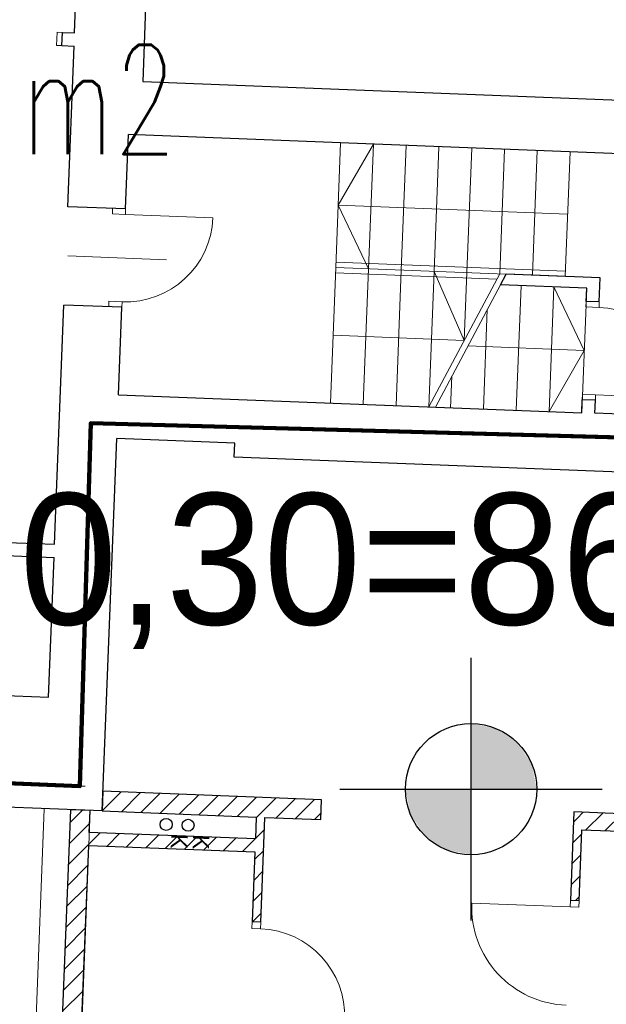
# Model space of a CAD drawing. Extents: x -134780 to 5540120, y 74663 to 5964901.
# Tile 64 of 84: x 5539586.34 to 5539591.7, y 5961348.37 to 5961357.37. Entities that reach past the tile are written whole.
import ezdxf
from ezdxf.lldxf.tags import DXFTag

# ---------------------------------------------------------------- set-up
doc = ezdxf.new("R2010")
doc.units = 0
doc.header["$MEASUREMENT"] = 0
doc.set_wipeout_variables(frame=1)
doc.linetypes.add('Krawędzie ukryte', pattern=[150, 100, -50])
doc.linetypes.add('L_0_03', pattern=[1, 0.5, -0.5])
for name, color, linetype, lineweight in [('0_Nr_Pióra__7', 7, 'Continuous', 13), ('312_budynek_ewidencyjny_Nr_Pióra__7', 7, 'Continuous', 13), ('312_oznaczenie_budynku_ewidencyjnego_Atr117_Nr_Pióra__7', 7, 'Continuous', 13), ('Arch IS_Nr_Pióra__52', 34, 'Continuous', 25), ('ARCH MAPA RUSINOWO_Nr_Pióra__60', 230, 'Continuous', 211), ('Arch opisy_Nr_Pióra__80', 3, 'Continuous', 211), ('arch wypelnienia_Nr_Pióra__118', 7, 'Continuous', 211), ('Arch ściany nośne_Nr_Pióra__21', 7, 'Continuous', 9), ('Arch ściany nośne_Nr_Pióra__27', 7, 'Continuous', 30), ('Drzwi ArchiCAD_Nr_Pióra__27', 7, 'Continuous', 30), ('Drzwi ArchiCAD_Nr_Pióra__5', 7, 'Continuous', 13), ('INWENT OPISY_Nr_Pióra__52', 34, 'Continuous', 25), ('INWENT RZĘDNE_Nr_Pióra__15', 214, 'Continuous', 25), ('INWENT. DRZWI_Nr_Pióra__5', 7, 'Continuous', 13), ('INWENT.ŚCIANY_Nr_Pióra__1', 7, 'Continuous', 25), ('Istniejące schody_Nr_Pióra__5', 7, 'Continuous', 13), ('Istniejące stropy_Nr_Pióra__5', 7, 'Continuous', 13), ('mapa', 7, 'Continuous', 13), ('zasuwa_lub_zawor_Nr_Pióra__7', 7, 'Continuous', 13)]:
    doc.layers.add(name, color=color, linetype=linetype, lineweight=lineweight)
for name, color, linetype, lineweight, true_color in [('218_kontur_uzytku_gruntowego_Nr_Pióra__3', 7, 'Continuous', 18, 0xff6600), ('219_dzialka_ewidencyjna_Nr_Pióra__96', 7, 'Continuous', 13, 0x00d59f), ('arch wypelnienia_Nr_Pióra__17', 7, 'Continuous', 15, 0xdcd705)]:
    doc.layers.add(name, color=color, linetype=linetype, lineweight=lineweight, true_color=true_color)
doc.layers.add('INWENT RZĘDNE', color=7, linetype='Continuous')
doc.styles.add('GENERATED_STYLE_1', font='txt')
doc.styles.add('GENERATED_STYLE_2', font='txt')
doc.styles.add('GENERATED_STYLE_7', font='Simplex.shx', dxfattribs={"bigfont": 'BIGFONT.SHX'})
tags = doc.linetypes.add('DASH', pattern=[15, 10, -5]).pattern_tags.tags
tags[6:7] = [DXFTag(74, 4), DXFTag(75, 0), DXFTag(340, '0'), DXFTag(46, 0.0), DXFTag(50, 0.0), DXFTag(44, 0.0), DXFTag(45, 0.0)]
tags[4:5] = [DXFTag(74, 4), DXFTag(75, 0), DXFTag(340, '0'), DXFTag(46, 0.0), DXFTag(50, 0.0), DXFTag(44, 0.0), DXFTag(45, 0.0)]
pattern_1 = [(45, (5539713.8376, 5961225.37486), (-0.09192388, 0.09192388), [])]

# ---------------------------------------------------------------- blocks, each defined once
blk = doc.blocks.new('Koty wysokościowe_5', base_point=(-132279.6, 123181.6))
at = {"layer": 'INWENT RZĘDNE_Nr_Pióra__15', "linetype": 'Continuous'}
for points in [[(-132279.6, 123181.6), (-131679.6, 123181.6), (-131725.3, 123411.2), (-131855.3, 123605.9), (-132050, 123735.9), (-132279.6, 123781.6)], [(-132279.6, 123181.6), (-132879.6, 123181.6), (-132833.9, 122952), (-132703.8, 122757.3), (-132509.2, 122627.3), (-132279.6, 122581.6)]]:
    blk.add_hatch(color=256, dxfattribs=at).paths.add_polyline_path(points, flags=0)
for p, q in [((-132279.6, 121981.6), (-132279.6, 124381.6)), ((-133479.6, 123181.6), (-131079.6, 123181.6))]:
    blk.add_line(p, q, dxfattribs=at)
blk.add_circle((-132279.6, 123181.6), 600, dxfattribs=at)
at = {"layer": 'INWENT RZĘDNE_Nr_Pióra__15', "insert": (-131614.1, 122708.1), "char_height": 1200, "attachment_point": 7, "style": 'GENERATED_STYLE_1'}
blk.add_mtext('{±0,00}', dxfattribs=at)
blk = doc.blocks.new('mapa')
at = {"layer": 'Arch ściany nośne_Nr_Pióra__21', "linetype": 'Continuous'}
h = blk.add_hatch(dxfattribs=at)
h.set_pattern_fill('Common_Brick', color=252, scale=0.001, style=0, pattern_type=2)
h.set_pattern_definition(pattern_1)
h.paths.add_polyline_path([(5539587.0939, 5961350.1339), (5539589.0924, 5961350.0558), (5539589.0994, 5961350.2356), (5539587.101, 5961350.3137)], flags=0)
h = blk.add_hatch(dxfattribs=at)
h.set_pattern_fill('Common_Brick', color=252, scale=0.001, style=0, pattern_type=2)
h.set_pattern_definition(pattern_1)
h.paths.add_polyline_path([(5539591.4069, 5961350.1254), (5539591.3752, 5961349.316), (5539591.4552, 5961349.3129), (5539591.4806, 5961349.9624)], flags=0)
h = blk.add_hatch(dxfattribs=at)
h.set_pattern_fill('Common_Brick', color=252, scale=0.001, style=0, pattern_type=2)
h.set_pattern_definition(pattern_1)
h.paths.add_polyline_path([(5539591.4806, 5961349.9624), (5539592.2, 5961349.9343), (5539592.2063, 5961350.0942), (5539591.4069, 5961350.1254)], flags=0)
h = blk.add_hatch(dxfattribs=at)
h.set_pattern_fill('Common_Brick', color=252, scale=0.001, style=0, pattern_type=2)
h.set_pattern_definition(pattern_1)
h.paths.add_polyline_path([(5539586.9715, 5961349.8184), (5539588.4903, 5961349.759), (5539588.495, 5961349.879), (5539586.9762, 5961349.9383)], flags=0)
at = {"layer": 'INWENT RZĘDNE_Nr_Pióra__15', "linetype": 'Continuous'}
for points in [[(5539590.4671, 5961350.3337), (5539591.0671, 5961350.3337), (5539591.0214, 5961350.5633), (5539590.8914, 5961350.758), (5539590.6967, 5961350.888), (5539590.4671, 5961350.9337)], [(5539590.4671, 5961350.3337), (5539589.8671, 5961350.3337), (5539589.9128, 5961350.1041), (5539590.0429, 5961349.9094), (5539590.2375, 5961349.7794), (5539590.4671, 5961349.7337)]]:
    blk.add_hatch(color=252, dxfattribs=at).paths.add_polyline_path(points, flags=0)
at = {"layer": '0_Nr_Pióra__7', "color": 252, "linetype": 'Continuous'}
for p, q in [((5539586.99, 5961353.68), (5539587.04, 5961353.68)), ((5539586.99, 5961353.68), (5539587.04, 5961353.68)), ((5539586.89, 5961350.36), (5539586.94, 5961350.36)), ((5539586.89, 5961350.36), (5539586.94, 5961350.36))]:
    blk.add_line(p, q, dxfattribs=at)
at = {"layer": '218_kontur_uzytku_gruntowego_Nr_Pióra__3', "color": 252, "linetype": 'L_0_03', "flags": 128}
for points in [[(5539586.99, 5961353.68), (5539586.89, 5961350.36)], [(5539586.89, 5961350.36), (5539586.99, 5961353.68)], [(5539593.31, 5961353.51), (5539586.99, 5961353.68)], [(5539586.99, 5961353.68), (5539593.31, 5961353.51)]]:
    blk.add_lwpolyline(points, dxfattribs=at)
at = {"layer": '219_dzialka_ewidencyjna_Nr_Pióra__96', "color": 252, "linetype": 'Continuous', "flags": 128}
for points in [[(5539586.89, 5961350.36), (5539586.99, 5961353.68)], [(5539586.99, 5961353.68), (5539593.31, 5961353.51)]]:
    blk.add_lwpolyline(points, dxfattribs=at)
at = {"layer": '312_budynek_ewidencyjny_Nr_Pióra__7', "color": 252, "linetype": 'Continuous', "flags": 128}
for points in [[(5539586.99, 5961353.68), (5539586.89, 5961350.36)], [(5539586.89, 5961350.36), (5539586.99, 5961353.68)], [(5539593.31, 5961353.51), (5539586.99, 5961353.68)], [(5539586.99, 5961353.68), (5539593.31, 5961353.51)]]:
    blk.add_lwpolyline(points, dxfattribs=at)
at = {"layer": 'Arch IS_Nr_Pióra__52', "color": 252, "linetype": 'Continuous'}
for centre in [(5539587.6796, 5961350.0109), (5539587.8794, 5961350.0031)]:
    blk.add_circle(centre, 0.055, dxfattribs=at)
at = {"layer": 'ARCH MAPA RUSINOWO_Nr_Pióra__60', "color": 252, "linetype": 'Continuous', "lineweight": 20, "flags": 128}
for points in [[(5539586.99, 5961353.68), (5539586.89, 5961350.36)], [(5539593.31, 5961353.51), (5539586.99, 5961353.68)]]:
    blk.add_lwpolyline(points, dxfattribs=at)
at = {"layer": 'Arch opisy_Nr_Pióra__80', "linetype": 'DASH', "ltscale": 0.2}
for p, q in [((5539586.99, 5961353.68), (5539586.89, 5961350.36)), ((5539593.31, 5961353.51), (5539586.99, 5961353.68)), ((5539586.89, 5961350.36), (5539580.53, 5961350.62))]:
    blk.add_line(p, q, dxfattribs=at)
at = {"layer": 'arch wypelnienia_Nr_Pióra__118', "linetype": 'Continuous', "flags": 128}
blk.add_lwpolyline([(5539579.0885, 5961327.109), (5539579.0561, 5961326.2796), (5539592.7057, 5961325.7461), (5539592.7381, 5961326.5754), (5539592.4383, 5961326.5872), (5539592.7312, 5961334.0814), (5539592.8773, 5961337.8086), (5539594.9154, 5961337.7289), (5539595.0573, 5961341.3599), (5539593.023, 5961341.4356), (5539593.4687, 5961352.947), (5539593.7684, 5961352.9353), (5539593.7872, 5961353.415), (5539593.2876, 5961353.4345), (5539593.2905, 5961353.5105), (5539586.99, 5961353.68), (5539586.89, 5961350.36), (5539580.53, 5961350.62), (5539580.5363, 5961350.8085), (5539580.0155, 5961350.8259), (5539579.9968, 5961350.3462), (5539580.2966, 5961350.3345), (5539579.3883, 5961327.0973)], close=True, dxfattribs=at)
at = {"layer": 'arch wypelnienia_Nr_Pióra__17', "color": 253, "linetype": 'Continuous', "lineweight": 0, "flags": 128}
for points in [[(5539586.89, 5961350.36), (5539580.53, 5961350.62)], [(5539580.53, 5961350.62), (5539586.89, 5961350.36)], [(5539580.53, 5961350.62), (5539586.89, 5961350.36)], [(5539586.89, 5961350.36), (5539580.53, 5961350.62)], [(5539580.53, 5961350.62), (5539586.89, 5961350.36)], [(5539586.89, 5961350.36), (5539580.53, 5961350.62)]]:
    blk.add_lwpolyline(points, dxfattribs=at)
at = {"layer": 'Arch ściany nośne_Nr_Pióra__21', "color": 252, "linetype": 'Continuous'}
for p, q in [((5539586.7994, 5961350.0243), (5539586.916, 5961350.1408)), ((5539588.5026, 5961350.0728), (5539588.5084, 5961350.0786)), ((5539586.7919, 5961349.8329), (5539586.9794, 5961350.0204)), ((5539588.4951, 5961349.8815), (5539588.5785, 5961349.9648)), ((5539586.7845, 5961349.6416), (5539586.9719, 5961349.8291)), ((5539588.4877, 5961349.6902), (5539588.571, 5961349.7735)), ((5539586.777, 5961349.4503), (5539586.9644, 5961349.6377)), ((5539588.4802, 5961349.4988), (5539588.5635, 5961349.5822)), ((5539586.7695, 5961349.259), (5539586.957, 5961349.4464)), ((5539588.4727, 5961349.3075), (5539588.556, 5961349.3908)), ((5539586.762, 5961349.0676), (5539586.9495, 5961349.2551)), ((5539588.4684, 5961349.1194), (5539588.5485, 5961349.1995)), ((5539586.7545, 5961348.8763), (5539586.942, 5961349.0638)), ((5539586.7471, 5961348.685), (5539586.9345, 5961348.8724)), ((5539586.7396, 5961348.4936), (5539586.9271, 5961348.6811)), ((5539586.7321, 5961348.3023), (5539586.9196, 5961348.4898))]:
    blk.add_line(p, q, dxfattribs=at)
at = {"layer": 'Arch ściany nośne_Nr_Pióra__27', "color": 252, "linetype": 'Continuous'}
for p, q in [((5539587.101, 5961350.3137), (5539587.0939, 5961350.1339)), ((5539589.0994, 5961350.2356), (5539587.101, 5961350.3137)), ((5539589.0924, 5961350.0558), (5539589.0994, 5961350.2356)), ((5539586.8041, 5961350.1452), (5539586.7085, 5961347.6971)), ((5539586.984, 5961350.1382), (5539586.8041, 5961350.1452)), ((5539586.9762, 5961349.9383), (5539586.984, 5961350.1382)), ((5539587.0939, 5961350.1339), (5539588.5028, 5961350.0788)), ((5539588.5028, 5961350.0788), (5539588.495, 5961349.879)), ((5539588.5453, 5961349.1164), (5539588.5828, 5961350.0757)), ((5539588.5828, 5961350.0757), (5539589.0924, 5961350.0558)), ((5539591.4069, 5961350.1254), (5539591.3752, 5961349.316)), ((5539592.2063, 5961350.0942), (5539591.4069, 5961350.1254)), ((5539588.495, 5961349.879), (5539586.9762, 5961349.9383)), ((5539591.4552, 5961349.3129), (5539591.4806, 5961349.9624)), ((5539591.4806, 5961349.9624), (5539592.2, 5961349.9343)), ((5539586.8883, 5961347.69), (5539586.9715, 5961349.8184)), ((5539586.9715, 5961349.8184), (5539588.4903, 5961349.759)), ((5539588.4903, 5961349.759), (5539588.4653, 5961349.1195)), ((5539591.4552, 5961349.3129), (5539591.3752, 5961349.316)), ((5539588.5453, 5961349.1164), (5539588.4653, 5961349.1195))]:
    blk.add_line(p, q, dxfattribs=at)
at = {"layer": 'Drzwi ArchiCAD_Nr_Pióra__27', "color": 252, "linetype": 'Continuous'}
for p, q in [((5539591.4552, 5961349.3129), (5539591.3752, 5961349.316)), ((5539588.5453, 5961349.1164), (5539588.4653, 5961349.1195))]:
    blk.add_line(p, q, dxfattribs=at)
at = {"layer": 'Drzwi ArchiCAD_Nr_Pióra__5', "color": 252, "linetype": 'Continuous'}
for p, q in [((5539591.3729, 5961349.2561), (5539590.4736, 5961349.2912)), ((5539591.3752, 5961349.316), (5539591.3729, 5961349.2561)), ((5539591.3729, 5961349.2561), (5539591.4528, 5961349.253)), ((5539591.4552, 5961349.3129), (5539591.3752, 5961349.316)), ((5539591.4528, 5961349.253), (5539591.4552, 5961349.3129)), ((5539588.4653, 5961349.1195), (5539588.463, 5961349.0596)), ((5539588.5453, 5961349.1164), (5539588.4653, 5961349.1195)), ((5539588.5429, 5961349.0565), (5539588.5453, 5961349.1164)), ((5539588.463, 5961349.0596), (5539588.5429, 5961349.0565))]:
    blk.add_line(p, q, dxfattribs=at)
for centre, radius, start, end in [((5539591.3729, 5961349.2561), 0.9, 177.76157, 267.76157), ((5539588.5117, 5961348.2571), 0.8, 357.76157, 87.76157)]:
    blk.add_arc(centre, radius, start, end, dxfattribs=at)
at = {"layer": 'INWENT RZĘDNE_Nr_Pióra__15', "color": 252, "linetype": 'Continuous'}
for p, q in [((5539590.4671, 5961349.1337), (5539590.4671, 5961351.5337)), ((5539589.2671, 5961350.3337), (5539591.6671, 5961350.3337))]:
    blk.add_line(p, q, dxfattribs=at)
blk.add_circle((5539590.4671, 5961350.3337), 0.6, dxfattribs=at)
at = {"layer": 'INWENT. DRZWI_Nr_Pióra__5', "color": 252, "linetype": 'Continuous'}
for p, q in [((5539586.6771, 5961357.1355), (5539586.6818, 5961357.2554)), ((5539586.6818, 5961357.2554), (5539586.7317, 5961357.2535)), ((5539586.727, 5961357.1335), (5539586.6771, 5961357.1355)), ((5539587.1873, 5961355.5944), (5539587.1892, 5961355.6444)), ((5539587.3072, 5961355.5897), (5539587.1873, 5961355.5944)), ((5539587.3091, 5961355.6397), (5539587.3072, 5961355.5897)), ((5539588.1066, 5961355.5585), (5539587.3072, 5961355.5897)), ((5539587.6813, 5961355.1748), (5539586.7819, 5961355.2099)), ((5539587.156, 5961354.795), (5539587.1541, 5961354.745)), ((5539587.2759, 5961354.7903), (5539587.156, 5961354.795)), ((5539587.274, 5961354.7404), (5539587.2759, 5961354.7903)), ((5539591.5174, 5961354.7446), (5539591.5193, 5961354.7946)), ((5539591.6373, 5961354.7399), (5539591.5174, 5961354.7446)), ((5539591.6392, 5961354.7899), (5539591.6373, 5961354.7399)), ((5539591.4861, 5961353.9452), (5539591.4842, 5961353.8953)), ((5539591.606, 5961353.9405), (5539591.4861, 5961353.9452)), ((5539591.6041, 5961353.8906), (5539591.606, 5961353.9405)), ((5539592.4054, 5961353.9093), (5539591.606, 5961353.9405))]:
    blk.add_line(p, q, dxfattribs=at)
for centre, start, end in [((5539587.3072, 5961355.5897), 267.76157, 357.76157), ((5539591.606, 5961353.9405), 357.76157, 87.76157)]:
    blk.add_arc(centre, 0.8, start, end, dxfattribs=at)
at = {"layer": 'INWENT.ŚCIANY_Nr_Pióra__1', "color": 252, "linetype": 'Continuous'}
for p, q in [((5539586.8416, 5961357.2492), (5539586.8553, 5961357.5989)), ((5539587.4948, 5961357.5739), (5539587.4647, 5961356.8045)), ((5539586.727, 5961357.1335), (5539586.7317, 5961357.2535)), ((5539586.7317, 5961357.2535), (5539586.8416, 5961357.2492)), ((5539586.727, 5961357.1335), (5539586.837, 5961357.1292)), ((5539586.7795, 5961355.6604), (5539586.837, 5961357.1292)), ((5539587.4647, 5961356.8045), (5539592.0712, 5961356.6244)), ((5539587.3091, 5961355.6397), (5539587.3357, 5961356.3192)), ((5539592.9714, 5961356.0989), (5539587.3357, 5961356.3192)), ((5539587.3091, 5961355.6397), (5539586.7795, 5961355.6604)), ((5539590.7362, 5961354.9453), (5539590.7885, 5961355.0433)), ((5539591.6478, 5961355.0097), (5539590.7885, 5961355.0433)), ((5539591.524, 5961354.9145), (5539590.7362, 5961354.9453)), ((5539591.6392, 5961354.7899), (5539591.6478, 5961355.0097)), ((5539591.5193, 5961354.7946), (5539591.524, 5961354.9145)), ((5539586.6588, 5961352.5727), (5539586.7444, 5961354.7611)), ((5539587.274, 5961354.7404), (5539586.7444, 5961354.7611)), ((5539591.6392, 5961354.7899), (5539591.5193, 5961354.7946)), ((5539587.2427, 5961353.941), (5539587.274, 5961354.7404)), ((5539587.2427, 5961353.941), (5539591.4795, 5961353.7754)), ((5539591.4795, 5961353.7754), (5539591.4842, 5961353.8953)), ((5539591.6041, 5961353.8906), (5539591.4842, 5961353.8953)), ((5539591.5994, 5961353.7707), (5539591.6041, 5961353.8906)), ((5539591.9991, 5961353.7551), (5539591.5994, 5961353.7707)), ((5539587.0939, 5961350.1339), (5539587.2271, 5961353.5413)), ((5539588.3063, 5961353.4991), (5539587.2271, 5961353.5413)), ((5539588.3012, 5961353.3692), (5539588.3063, 5961353.4991)), ((5539591.9784, 5961353.2255), (5539588.3012, 5961353.3692)), ((5539584.1707, 5961352.67), (5539586.6588, 5961352.5727)), ((5539584.286, 5961352.5454), (5539586.6542, 5961352.4528)), ((5539586.6042, 5961351.1738), (5539586.6542, 5961352.4528)), ((5539585.525, 5961351.216), (5539586.6042, 5961351.1738)), ((5539587.0939, 5961350.1339), (5539580.499, 5961350.3917))]:
    blk.add_line(p, q, dxfattribs=at)
at = {"layer": 'Istniejące schody_Nr_Pióra__5', "color": 252, "linetype": 'Continuous'}
for p, q in [((5539589.2297, 5961355.1042), (5539589.2742, 5961356.2434)), ((5539589.2519, 5961355.6738), (5539589.574, 5961356.2317)), ((5539589.5295, 5961355.0925), (5539589.574, 5961356.2317)), ((5539589.8292, 5961355.0808), (5539589.8738, 5961356.2199)), ((5539590.129, 5961355.0691), (5539590.1735, 5961356.2082)), ((5539590.4288, 5961355.0574), (5539590.4733, 5961356.1965)), ((5539590.7285, 5961355.0457), (5539590.7731, 5961356.1848)), ((5539591.0283, 5961355.0339), (5539591.0728, 5961356.1731)), ((5539591.3281, 5961355.0222), (5539591.3726, 5961356.1614)), ((5539591.3503, 5961355.5918), (5539589.2519, 5961355.6738)), ((5539589.2519, 5961355.6738), (5539589.5295, 5961355.0925)), ((5539589.1813, 5961353.8652), (5539589.2297, 5961355.1042)), ((5539589.2297, 5961355.1042), (5539591.3281, 5961355.0222)), ((5539589.2316, 5961355.1542), (5539591.33, 5961355.0722)), ((5539589.2277, 5961355.0543), (5539590.7024, 5961354.9966)), ((5539589.481, 5961353.8535), (5539589.5295, 5961355.0925)), ((5539589.7808, 5961353.8418), (5539589.8292, 5961355.0808)), ((5539590.0806, 5961353.83), (5539590.129, 5961355.0691)), ((5539590.7285, 5961355.0457), (5539590.0806, 5961353.83)), ((5539590.4046, 5961354.4379), (5539590.129, 5961355.0691)), ((5539590.7885, 5961355.0433), (5539590.1405, 5961353.8277)), ((5539590.4046, 5961354.4379), (5539590.4288, 5961355.0574)), ((5539590.88, 5961353.7988), (5539590.9245, 5961354.9379)), ((5539591.1797, 5961353.7871), (5539591.2243, 5961354.9262)), ((5539591.5018, 5961354.3449), (5539591.2243, 5961354.9262)), ((5539591.4795, 5961353.7754), (5539591.524, 5961354.9145)), ((5539590.5802, 5961353.8105), (5539590.6157, 5961354.7192)), ((5539589.2055, 5961354.4847), (5539590.4046, 5961354.4379)), ((5539590.4384, 5961354.3865), (5539591.5018, 5961354.3449)), ((5539591.5018, 5961354.3449), (5539591.1797, 5961353.7871)), ((5539590.2804, 5961353.8222), (5539590.2917, 5961354.1113))]:
    blk.add_line(p, q, dxfattribs=at)
at = {"layer": 'Istniejące stropy_Nr_Pióra__5', "color": 252, "linetype": 'Krawędzie ukryte'}
for p, q in [((5539586.4686, 5961347.7064), (5539586.5643, 5961350.1546)), ((5539586.8883, 5961347.69), (5539586.984, 5961350.1382))]:
    blk.add_line(p, q, dxfattribs=at)
at = {"layer": 'INWENT RZĘDNE', "color": 252, "lineweight": 25, "xscale": 0.001, "yscale": 0.001, "zscale": 0.001}
blk.add_blockref('Koty wysokościowe_5', (5539581.558, 5961348.5565), dxfattribs=at)
at = {"layer": '312_oznaczenie_budynku_ewidencyjnego_Atr117_Nr_Pióra__7', "color": 252, "linetype": 'Continuous', "insert": (5539586.3557, 5961357.1412), "char_height": 1, "attachment_point": 1, "style": 'GENERATED_STYLE_7'}
blk.add_mtext('{\\W0.660000x;m2}', dxfattribs=at)
at = {"layer": 'arch wypelnienia_Nr_Pióra__17', "color": 253, "linetype": 'Continuous', "lineweight": 0, "insert": (5539585.4018, 5961351.616), "char_height": 1.2, "attachment_point": 7, "style": 'GENERATED_STYLE_1'}
blk.add_mtext('{+0,30=86,05}', dxfattribs=at)
at = {"layer": 'INWENT OPISY_Nr_Pióra__52', "color": 252, "linetype": 'Continuous', "char_height": 0.15, "attachment_point": 2, "rotation": 267.76157, "style": 'GENERATED_STYLE_2'}
for insert in [(5539587.8737, 5961349.8532), (5539588.0736, 5961349.8454)]:
    blk.add_mtext('{K}', dxfattribs=dict(at, insert=insert))

msp = doc.modelspace()

# ---------------------------------------------------------------- block references
at = {"layer": 'mapa', "color": 4, "lineweight": 40}
msp.add_blockref('mapa', (0, 0), dxfattribs=at)

# ---------------------------------------------------------------- next in the draw order: wipeouts: each hides what was drawn before it
msp.add_wipeout([(5539444.713, 5961266.9628), (5539444.713, 5961415.4628), (5539654.713, 5961415.4628), (5539651.713, 5961412.4128), (5539457.213, 5961412.4128), (5539457.213, 5961270.0128), (5539651.713, 5961270.0128), (5539654.713, 5961266.9628)]).dxf.layer = 'zasuwa_lub_zawor_Nr_Pióra__7'

doc.saveas('drawing.dxf')
